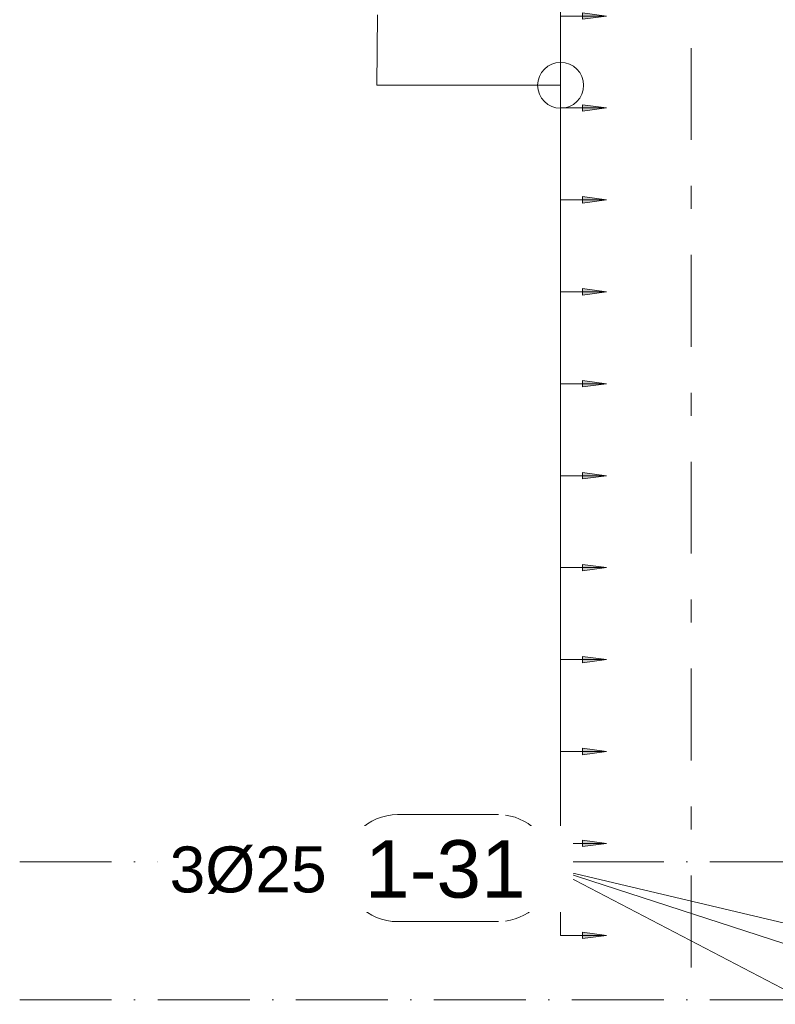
# Model space of a CAD drawing. Header units: millimetres. Extents: x 4307 to 42792, y 1610 to 10025.
# Tile 188 of 256: x 26216 to 27038, y 5845 to 6916. Entities that reach past the tile are written whole.
import ezdxf

# ---------------------------------------------------------------- set-up
doc = ezdxf.new("R2010")
doc.units = ezdxf.units.MM
doc.linetypes.add('Čerchovaná', pattern=[150, 100, -25, 0, -25])
doc.linetypes.add('Čára osnovy', pattern=[225, 100, -50, 25, -50])
for name, color, linetype, lineweight in [('A-ANNO-DIMS', 211, 'Continuous', 5), ('A-ANNO-DIMS-25', 211, 'Continuous', 5), ('A-FLOR-LEVL', 51, 'Continuous', 5), ('S-GRID', 1, 'Continuous', 5), ('S-RBAR-IDEN', 171, 'Continuous', 5)]:
    doc.layers.add(name, color=color, linetype=linetype, lineweight=lineweight)
doc.styles.add('Arial', font='arial.ttf', dxfattribs={"height": 50})
doc.styles.add('Arial_1', font='arial.ttf', dxfattribs={"height": 62.5})
doc.styles.add('ISOCPEUR', font='isocpeur.ttf', dxfattribs={"width": 0.9, "height": 50})
doc.dimstyles.new('Výztuž_kusy__řezy__4', dxfattribs={"dimscale": 304.8, "dimtxt": 0.18, "dimasz": 0, "dimexe": 0, "dimexo": 0.0625, "dimgap": 0.082021, "dimtad": 1, "dimdec": 0, "dimzin": 0, "dimdsep": 46, "dimtxsty": 'ISOCPEUR', "dimblk1": 'NONE', "dimblk2": 'NONE', "dimsah": 1, "dimcen": 0.09, "dimazin": 0, "dimtfac": 1, "dimtdec": 4, "dimtix": 1, "dimtmove": 0, "dimatfit": 3, "dimfxl": 0.164042, "dimfxlon": 1, "dimtvp": 1, "dimtfill": 1, "dimtolj": 1, "dimtzin": 0, "dimarcsym": 2})

# ---------------------------------------------------------------- blocks, each defined once
blk = doc.blocks.new('DIMBLOCK732-V2')
at = {"layer": 'A-ANNO-DIMS-25'}
for points in [[(26854.5, 6020), (26828.2, 6023.5), (26828.2, 6016.5)], [(26854.5, 5920), (26828.2, 5923.5), (26828.2, 5916.5)]]:
    blk.add_hatch(color=256, dxfattribs=at).paths.add_polyline_path(points)
for p, q in [((26804.5, 5920), (26804.5, 6020)), ((26804.5, 6020), (26804.5, 6020)), ((26804.5, 6020), (26854.5, 6020)), ((26854.5, 6020), (26828.2, 6023.5)), ((26828.2, 6023.5), (26828.2, 6016.5)), ((26828.2, 6016.5), (26854.5, 6020)), ((26854.5, 5920), (26828.2, 5923.5)), ((26828.2, 5923.5), (26828.2, 5916.5)), ((26804.5, 5920), (26804.5, 5920)), ((26804.5, 5920), (26854.5, 5920)), ((26828.2, 5916.5), (26854.5, 5920))]:
    blk.add_line(p, q, dxfattribs=at)
blk = doc.blocks.new('_None')
blk = doc.blocks.new('DIMBLOCK733-V2')
at = {"layer": 'A-ANNO-DIMS-25'}
for points in [[(26854.5, 6120), (26828.2, 6123.5), (26828.2, 6116.5)], [(26854.5, 6020), (26828.2, 6023.5), (26828.2, 6016.5)]]:
    blk.add_hatch(color=256, dxfattribs=at).paths.add_polyline_path(points)
for p, q in [((26804.5, 6020), (26804.5, 6120)), ((26804.5, 6120), (26804.5, 6120)), ((26804.5, 6120), (26854.5, 6120)), ((26854.5, 6120), (26828.2, 6123.5)), ((26828.2, 6123.5), (26828.2, 6116.5)), ((26828.2, 6116.5), (26854.5, 6120)), ((26804.5, 6020), (26804.5, 6020)), ((26804.5, 6020), (26854.5, 6020)), ((26854.5, 6020), (26828.2, 6023.5)), ((26828.2, 6023.5), (26828.2, 6016.5)), ((26828.2, 6016.5), (26854.5, 6020))]:
    blk.add_line(p, q, dxfattribs=at)
blk = doc.blocks.new('DIMBLOCK734-V2')
at = {"layer": 'A-ANNO-DIMS-25'}
for points in [[(26854.5, 6220), (26828.2, 6223.5), (26828.2, 6216.5)], [(26854.5, 6120), (26828.2, 6123.5), (26828.2, 6116.5)]]:
    blk.add_hatch(color=256, dxfattribs=at).paths.add_polyline_path(points)
for p, q in [((26854.5, 6220), (26828.2, 6223.5)), ((26828.2, 6223.5), (26828.2, 6216.5)), ((26804.5, 6120), (26804.5, 6220)), ((26804.5, 6220), (26804.5, 6220)), ((26804.5, 6220), (26854.5, 6220)), ((26828.2, 6216.5), (26854.5, 6220)), ((26804.5, 6120), (26804.5, 6120)), ((26804.5, 6120), (26854.5, 6120)), ((26854.5, 6120), (26828.2, 6123.5)), ((26828.2, 6123.5), (26828.2, 6116.5)), ((26828.2, 6116.5), (26854.5, 6120))]:
    blk.add_line(p, q, dxfattribs=at)
blk = doc.blocks.new('DIMBLOCK735-V2')
at = {"layer": 'A-ANNO-DIMS-25'}
for points in [[(26854.5, 6320), (26828.2, 6323.5), (26828.2, 6316.5)], [(26854.5, 6220), (26828.2, 6223.5), (26828.2, 6216.5)]]:
    blk.add_hatch(color=256, dxfattribs=at).paths.add_polyline_path(points)
for p, q in [((26804.5, 6220), (26804.5, 6320)), ((26804.5, 6320), (26804.5, 6320)), ((26804.5, 6320), (26854.5, 6320)), ((26854.5, 6320), (26828.2, 6323.5)), ((26828.2, 6323.5), (26828.2, 6316.5)), ((26828.2, 6316.5), (26854.5, 6320)), ((26854.5, 6220), (26828.2, 6223.5)), ((26828.2, 6223.5), (26828.2, 6216.5)), ((26804.5, 6220), (26804.5, 6220)), ((26804.5, 6220), (26854.5, 6220)), ((26828.2, 6216.5), (26854.5, 6220))]:
    blk.add_line(p, q, dxfattribs=at)
blk = doc.blocks.new('DIMBLOCK736-V2')
at = {"layer": 'A-ANNO-DIMS-25'}
for points in [[(26854.5, 6420), (26828.2, 6423.5), (26828.2, 6416.5)], [(26854.5, 6320), (26828.2, 6323.5), (26828.2, 6316.5)]]:
    blk.add_hatch(color=256, dxfattribs=at).paths.add_polyline_path(points)
for p, q in [((26804.5, 6320), (26804.5, 6420)), ((26804.5, 6420), (26804.5, 6420)), ((26804.5, 6420), (26854.5, 6420)), ((26854.5, 6420), (26828.2, 6423.5)), ((26828.2, 6423.5), (26828.2, 6416.5)), ((26828.2, 6416.5), (26854.5, 6420)), ((26804.5, 6320), (26804.5, 6320)), ((26804.5, 6320), (26854.5, 6320)), ((26854.5, 6320), (26828.2, 6323.5)), ((26828.2, 6323.5), (26828.2, 6316.5)), ((26828.2, 6316.5), (26854.5, 6320))]:
    blk.add_line(p, q, dxfattribs=at)
blk = doc.blocks.new('DIMBLOCK737-V2')
at = {"layer": 'A-ANNO-DIMS-25'}
for points in [[(26854.5, 6520), (26828.2, 6523.5), (26828.2, 6516.5)], [(26854.5, 6420), (26828.2, 6423.5), (26828.2, 6416.5)]]:
    blk.add_hatch(color=256, dxfattribs=at).paths.add_polyline_path(points)
for p, q in [((26854.5, 6520), (26828.2, 6523.5)), ((26828.2, 6523.5), (26828.2, 6516.5)), ((26804.5, 6420), (26804.5, 6520)), ((26804.5, 6520), (26804.5, 6520)), ((26804.5, 6520), (26854.5, 6520)), ((26828.2, 6516.5), (26854.5, 6520)), ((26804.5, 6420), (26804.5, 6420)), ((26804.5, 6420), (26854.5, 6420)), ((26854.5, 6420), (26828.2, 6423.5)), ((26828.2, 6423.5), (26828.2, 6416.5)), ((26828.2, 6416.5), (26854.5, 6420))]:
    blk.add_line(p, q, dxfattribs=at)
blk = doc.blocks.new('DIMBLOCK738-V2')
at = {"layer": 'A-ANNO-DIMS-25'}
for points in [[(26854.5, 6620), (26828.2, 6623.5), (26828.2, 6616.5)], [(26854.5, 6520), (26828.2, 6523.5), (26828.2, 6516.5)]]:
    blk.add_hatch(color=256, dxfattribs=at).paths.add_polyline_path(points)
for p, q in [((26804.5, 6520), (26804.5, 6620)), ((26804.5, 6620), (26804.5, 6620)), ((26804.5, 6620), (26854.5, 6620)), ((26854.5, 6620), (26828.2, 6623.5)), ((26828.2, 6623.5), (26828.2, 6616.5)), ((26828.2, 6616.5), (26854.5, 6620)), ((26854.5, 6520), (26828.2, 6523.5)), ((26828.2, 6523.5), (26828.2, 6516.5)), ((26804.5, 6520), (26804.5, 6520)), ((26804.5, 6520), (26854.5, 6520)), ((26828.2, 6516.5), (26854.5, 6520))]:
    blk.add_line(p, q, dxfattribs=at)
blk = doc.blocks.new('DIMBLOCK739-V2')
at = {"layer": 'A-ANNO-DIMS-25'}
for points in [[(26854.5, 6720), (26828.2, 6723.5), (26828.2, 6716.5)], [(26854.5, 6620), (26828.2, 6623.5), (26828.2, 6616.5)]]:
    blk.add_hatch(color=256, dxfattribs=at).paths.add_polyline_path(points)
for p, q in [((26804.5, 6620), (26804.5, 6720)), ((26804.5, 6720), (26804.5, 6720)), ((26804.5, 6720), (26854.5, 6720)), ((26854.5, 6720), (26828.2, 6723.5)), ((26828.2, 6723.5), (26828.2, 6716.5)), ((26828.2, 6716.5), (26854.5, 6720)), ((26804.5, 6620), (26804.5, 6620)), ((26804.5, 6620), (26854.5, 6620)), ((26854.5, 6620), (26828.2, 6623.5)), ((26828.2, 6623.5), (26828.2, 6616.5)), ((26828.2, 6616.5), (26854.5, 6620))]:
    blk.add_line(p, q, dxfattribs=at)
blk = doc.blocks.new('DIMBLOCK740-V2')
at = {"layer": 'A-ANNO-DIMS-25'}
for points in [[(26854.5, 6820), (26828.2, 6823.5), (26828.2, 6816.5)], [(26854.5, 6720), (26828.2, 6723.5), (26828.2, 6716.5)]]:
    blk.add_hatch(color=256, dxfattribs=at).paths.add_polyline_path(points)
for p, q in [((26854.5, 6820), (26828.2, 6823.5)), ((26828.2, 6823.5), (26828.2, 6816.5)), ((26804.5, 6720), (26804.5, 6820)), ((26804.5, 6820), (26804.5, 6820)), ((26804.5, 6820), (26854.5, 6820)), ((26828.2, 6816.5), (26854.5, 6820)), ((26804.5, 6720), (26804.5, 6720)), ((26804.5, 6720), (26854.5, 6720)), ((26854.5, 6720), (26828.2, 6723.5)), ((26828.2, 6723.5), (26828.2, 6716.5)), ((26828.2, 6716.5), (26854.5, 6720))]:
    blk.add_line(p, q, dxfattribs=at)
blk = doc.blocks.new('DIMBLOCK741-V2')
at = {"layer": 'A-ANNO-DIMS-25'}
for points in [[(26854.5, 6920), (26828.2, 6923.5), (26828.2, 6916.5)], [(26854.5, 6820), (26828.2, 6823.5), (26828.2, 6816.5)]]:
    blk.add_hatch(color=256, dxfattribs=at).paths.add_polyline_path(points)
for p, q in [((26804.5, 6820), (26804.5, 6920)), ((26804.5, 6920), (26804.5, 6920)), ((26804.5, 6920), (26854.5, 6920)), ((26854.5, 6920), (26828.2, 6923.5)), ((26828.2, 6923.5), (26828.2, 6916.5)), ((26828.2, 6916.5), (26854.5, 6920)), ((26854.5, 6820), (26828.2, 6823.5)), ((26828.2, 6823.5), (26828.2, 6816.5)), ((26804.5, 6820), (26804.5, 6820)), ((26804.5, 6820), (26854.5, 6820)), ((26828.2, 6816.5), (26854.5, 6820))]:
    blk.add_line(p, q, dxfattribs=at)
blk = doc.blocks.new('DIMBLOCK759-V2')
at = {"layer": 'A-ANNO-DIMS-25'}
for points in [[(26854.5, 8620), (26828.2, 8623.5), (26828.2, 8616.5)], [(26854.5, 8520), (26828.2, 8523.5), (26828.2, 8516.5)], [(26854.5, 8420), (26828.2, 8423.5), (26828.2, 8416.5)], [(26854.5, 8320), (26828.2, 8323.5), (26828.2, 8316.5)], [(26854.5, 8220), (26828.2, 8223.5), (26828.2, 8216.5)], [(26854.5, 8120), (26828.2, 8123.5), (26828.2, 8116.5)], [(26854.5, 8020), (26828.2, 8023.5), (26828.2, 8016.5)], [(26854.5, 7920), (26828.2, 7923.5), (26828.2, 7916.5)], [(26854.5, 7820), (26828.2, 7823.5), (26828.2, 7816.5)], [(26854.5, 7720), (26828.2, 7723.5), (26828.2, 7716.5)], [(26854.5, 7620), (26828.2, 7623.5), (26828.2, 7616.5)], [(26854.5, 7520), (26828.2, 7523.5), (26828.2, 7516.5)], [(26854.5, 7420), (26828.2, 7423.5), (26828.2, 7416.5)], [(26854.5, 7320), (26828.2, 7323.5), (26828.2, 7316.5)], [(26854.5, 7220), (26828.2, 7223.5), (26828.2, 7216.5)], [(26854.5, 7120), (26828.2, 7123.5), (26828.2, 7116.5)], [(26854.5, 7020), (26828.2, 7023.5), (26828.2, 7016.5)], [(26854.5, 6920), (26828.2, 6923.5), (26828.2, 6916.5)], [(26854.5, 6820), (26828.2, 6823.5), (26828.2, 6816.5)], [(26854.5, 6720), (26828.2, 6723.5), (26828.2, 6716.5)], [(26854.5, 6620), (26828.2, 6623.5), (26828.2, 6616.5)], [(26854.5, 6520), (26828.2, 6523.5), (26828.2, 6516.5)], [(26854.5, 6420), (26828.2, 6423.5), (26828.2, 6416.5)], [(26854.5, 6320), (26828.2, 6323.5), (26828.2, 6316.5)], [(26854.5, 6220), (26828.2, 6223.5), (26828.2, 6216.5)], [(26854.5, 6120), (26828.2, 6123.5), (26828.2, 6116.5)], [(26854.5, 6020), (26828.2, 6023.5), (26828.2, 6016.5)], [(26854.5, 5920), (26828.2, 5923.5), (26828.2, 5916.5)]]:
    blk.add_hatch(color=256, dxfattribs=at).paths.add_polyline_path(points)
for p, q in [((26854.5, 8620), (26828.2, 8623.5)), ((26828.2, 8623.5), (26828.2, 8616.5)), ((26804.5, 5920), (26804.5, 8620)), ((26804.5, 8520), (26804.5, 8620)), ((26804.5, 8620), (26804.5, 8620)), ((26804.5, 8620), (26854.5, 8620)), ((26828.2, 8616.5), (26854.5, 8620)), ((26804.5, 8420), (26804.5, 8520)), ((26804.5, 8520), (26804.5, 8520)), ((26804.5, 8520), (26854.5, 8520)), ((26854.5, 8520), (26828.2, 8523.5)), ((26828.2, 8523.5), (26828.2, 8516.5)), ((26828.2, 8516.5), (26854.5, 8520)), ((26804.5, 8320), (26804.5, 8420)), ((26804.5, 8420), (26804.5, 8420)), ((26804.5, 8420), (26854.5, 8420)), ((26854.5, 8420), (26828.2, 8423.5)), ((26828.2, 8423.5), (26828.2, 8416.5)), ((26828.2, 8416.5), (26854.5, 8420)), ((26854.5, 8320), (26828.2, 8323.5)), ((26828.2, 8323.5), (26828.2, 8316.5)), ((26804.5, 8220), (26804.5, 8320)), ((26804.5, 8320), (26804.5, 8320)), ((26804.5, 8320), (26854.5, 8320)), ((26828.2, 8316.5), (26854.5, 8320)), ((26804.5, 8120), (26804.5, 8220)), ((26804.5, 8220), (26804.5, 8220)), ((26804.5, 8220), (26854.5, 8220)), ((26854.5, 8220), (26828.2, 8223.5)), ((26828.2, 8223.5), (26828.2, 8216.5)), ((26828.2, 8216.5), (26854.5, 8220)), ((26804.5, 8020), (26804.5, 8120)), ((26804.5, 8120), (26804.5, 8120)), ((26804.5, 8120), (26854.5, 8120)), ((26854.5, 8120), (26828.2, 8123.5)), ((26828.2, 8123.5), (26828.2, 8116.5)), ((26828.2, 8116.5), (26854.5, 8120)), ((26854.5, 8020), (26828.2, 8023.5)), ((26828.2, 8023.5), (26828.2, 8016.5)), ((26804.5, 7920), (26804.5, 8020)), ((26804.5, 8020), (26804.5, 8020)), ((26804.5, 8020), (26854.5, 8020)), ((26828.2, 8016.5), (26854.5, 8020)), ((26804.5, 7820), (26804.5, 7920)), ((26804.5, 7920), (26804.5, 7920)), ((26804.5, 7920), (26854.5, 7920)), ((26854.5, 7920), (26828.2, 7923.5)), ((26828.2, 7923.5), (26828.2, 7916.5)), ((26828.2, 7916.5), (26854.5, 7920)), ((26804.5, 7720), (26804.5, 7820)), ((26804.5, 7820), (26804.5, 7820)), ((26804.5, 7820), (26854.5, 7820)), ((26854.5, 7820), (26828.2, 7823.5)), ((26828.2, 7823.5), (26828.2, 7816.5)), ((26828.2, 7816.5), (26854.5, 7820)), ((26854.5, 7720), (26828.2, 7723.5)), ((26828.2, 7723.5), (26828.2, 7716.5)), ((26804.5, 7620), (26804.5, 7720)), ((26804.5, 7720), (26804.5, 7720)), ((26804.5, 7720), (26854.5, 7720)), ((26828.2, 7716.5), (26854.5, 7720)), ((26804.5, 7520), (26804.5, 7620)), ((26804.5, 7620), (26804.5, 7620)), ((26804.5, 7620), (26854.5, 7620)), ((26854.5, 7620), (26828.2, 7623.5)), ((26828.2, 7623.5), (26828.2, 7616.5)), ((26828.2, 7616.5), (26854.5, 7620)), ((26804.5, 7420), (26804.5, 7520)), ((26804.5, 7520), (26804.5, 7520)), ((26804.5, 7520), (26854.5, 7520)), ((26854.5, 7520), (26828.2, 7523.5)), ((26828.2, 7523.5), (26828.2, 7516.5)), ((26828.2, 7516.5), (26854.5, 7520)), ((26854.5, 7420), (26828.2, 7423.5)), ((26828.2, 7423.5), (26828.2, 7416.5)), ((26804.5, 7320), (26804.5, 7420)), ((26804.5, 7420), (26804.5, 7420)), ((26804.5, 7420), (26854.5, 7420)), ((26828.2, 7416.5), (26854.5, 7420)), ((26804.5, 7220), (26804.5, 7320)), ((26804.5, 7320), (26804.5, 7320)), ((26804.5, 7320), (26854.5, 7320)), ((26854.5, 7320), (26828.2, 7323.5)), ((26828.2, 7323.5), (26828.2, 7316.5)), ((26828.2, 7316.5), (26854.5, 7320)), ((26804.5, 7120), (26804.5, 7220)), ((26804.5, 7220), (26804.5, 7220)), ((26804.5, 7220), (26854.5, 7220)), ((26854.5, 7220), (26828.2, 7223.5)), ((26828.2, 7223.5), (26828.2, 7216.5)), ((26828.2, 7216.5), (26854.5, 7220)), ((26854.5, 7120), (26828.2, 7123.5)), ((26828.2, 7123.5), (26828.2, 7116.5)), ((26804.5, 7020), (26804.5, 7120)), ((26804.5, 7120), (26804.5, 7120)), ((26804.5, 7120), (26854.5, 7120)), ((26828.2, 7116.5), (26854.5, 7120)), ((26804.5, 6920), (26804.5, 7020)), ((26804.5, 7020), (26804.5, 7020)), ((26804.5, 7020), (26854.5, 7020)), ((26854.5, 7020), (26828.2, 7023.5)), ((26828.2, 7023.5), (26828.2, 7016.5)), ((26828.2, 7016.5), (26854.5, 7020)), ((26804.5, 6820), (26804.5, 6920)), ((26804.5, 6920), (26804.5, 6920)), ((26804.5, 6920), (26854.5, 6920)), ((26854.5, 6920), (26828.2, 6923.5)), ((26828.2, 6923.5), (26828.2, 6916.5)), ((26828.2, 6916.5), (26854.5, 6920)), ((26854.5, 6820), (26828.2, 6823.5)), ((26828.2, 6823.5), (26828.2, 6816.5)), ((26804.5, 6720), (26804.5, 6820)), ((26804.5, 6820), (26804.5, 6820)), ((26804.5, 6820), (26854.5, 6820)), ((26828.2, 6816.5), (26854.5, 6820)), ((26804.5, 6620), (26804.5, 6720)), ((26804.5, 6720), (26804.5, 6720)), ((26804.5, 6720), (26854.5, 6720)), ((26854.5, 6720), (26828.2, 6723.5)), ((26828.2, 6723.5), (26828.2, 6716.5)), ((26828.2, 6716.5), (26854.5, 6720)), ((26804.5, 6520), (26804.5, 6620)), ((26804.5, 6620), (26804.5, 6620)), ((26804.5, 6620), (26854.5, 6620)), ((26854.5, 6620), (26828.2, 6623.5)), ((26828.2, 6623.5), (26828.2, 6616.5)), ((26828.2, 6616.5), (26854.5, 6620)), ((26854.5, 6520), (26828.2, 6523.5)), ((26828.2, 6523.5), (26828.2, 6516.5)), ((26804.5, 6420), (26804.5, 6520)), ((26804.5, 6520), (26804.5, 6520)), ((26804.5, 6520), (26854.5, 6520)), ((26828.2, 6516.5), (26854.5, 6520)), ((26804.5, 6320), (26804.5, 6420)), ((26804.5, 6420), (26804.5, 6420)), ((26804.5, 6420), (26854.5, 6420)), ((26854.5, 6420), (26828.2, 6423.5)), ((26828.2, 6423.5), (26828.2, 6416.5)), ((26828.2, 6416.5), (26854.5, 6420)), ((26804.5, 6220), (26804.5, 6320)), ((26804.5, 6320), (26804.5, 6320)), ((26804.5, 6320), (26854.5, 6320)), ((26854.5, 6320), (26828.2, 6323.5)), ((26828.2, 6323.5), (26828.2, 6316.5)), ((26828.2, 6316.5), (26854.5, 6320)), ((26854.5, 6220), (26828.2, 6223.5)), ((26828.2, 6223.5), (26828.2, 6216.5)), ((26804.5, 6120), (26804.5, 6220)), ((26804.5, 6220), (26804.5, 6220)), ((26804.5, 6220), (26854.5, 6220)), ((26828.2, 6216.5), (26854.5, 6220)), ((26804.5, 6020), (26804.5, 6120)), ((26804.5, 6120), (26804.5, 6120)), ((26804.5, 6120), (26854.5, 6120)), ((26854.5, 6120), (26828.2, 6123.5)), ((26828.2, 6123.5), (26828.2, 6116.5)), ((26828.2, 6116.5), (26854.5, 6120)), ((26804.5, 5920), (26804.5, 6020)), ((26804.5, 6020), (26804.5, 6020)), ((26804.5, 6020), (26854.5, 6020)), ((26854.5, 6020), (26828.2, 6023.5)), ((26828.2, 6023.5), (26828.2, 6016.5)), ((26828.2, 6016.5), (26854.5, 6020)), ((26854.5, 5920), (26828.2, 5923.5)), ((26828.2, 5923.5), (26828.2, 5916.5)), ((26804.5, 5920), (26804.5, 5920)), ((26804.5, 5920), (26854.5, 5920)), ((26828.2, 5916.5), (26854.5, 5920))]:
    blk.add_line(p, q, dxfattribs=at)
blk = doc.blocks.new('Popisek výztuže - _Typ_ množství_LEVÝ-573731-V2')
at = {"layer": 'S-RBAR-IDEN'}
for p, q in [((15498.2, 8901.5), (15388.5, 8901.5)), ((15388.5, 8785.1), (15498.2, 8785.1))]:
    blk.add_line(p, q, dxfattribs=at)
for centre, start, end in [((15388.5, 8843.3), 90, 270), ((15498.2, 8843.3), 277.6434, 82.3566)]:
    blk.add_arc(centre, 58.2, start, end, dxfattribs=at)

msp = doc.modelspace()

# ---------------------------------------------------------------- linework, layer by layer
at = {"layer": 'A-FLOR-LEVL', "linetype": 'Čerchovaná'}
for p, q in [((26216.3, 6000), (28577, 6000)), ((26216.3, 5850), (28577, 5850))]:
    msp.add_line(p, q, dxfattribs=at)
at = {"layer": 'S-GRID', "linetype": 'Čára osnovy', "lineweight": 9}
msp.add_line((26946.5, 1610.2), (26946.5, 9632.5), dxfattribs=at)
at = {"layer": 'S-RBAR-IDEN'}
for p, q in [((26604.5, 6844.6), (26605.5, 6921.2)), ((26804.5, 6844.6), (26604.5, 6844.6)), ((27526, 5820.3), (26795, 5993.1)), ((27325.7, 5820.3), (26795, 5993.1)), ((27125.4, 5820.3), (26795, 5993.1))]:
    msp.add_line(p, q, dxfattribs=at)
msp.add_circle((26804.5, 6844.6), 25, dxfattribs=at)

# ---------------------------------------------------------------- block references
msp.add_blockref('Popisek výztuže - _Typ_ množství_LEVÝ-573731-V2', (11238.6, -2850.2), dxfattribs=at)

# ---------------------------------------------------------------- dimensions: what is measured, and where the dimension line sits
at = {"layer": 'A-ANNO-DIMS'}
for base, p1, p2, text, override, picture, middle in [((26804.5, 8620), (26854.5, 5920), (26854.5, 8620), '100 2700', {"dimpost": '<>', "dimblk1": 'None', "dimblk2": 'None', "dimsah": 1, "dimfxl": 2700}, 'DIMBLOCK759-V2', (26754.5, 7270)), ((26804.5, 6920), (26854.5, 6820), (26854.5, 6920), ' ', {"dimpost": '<>', "dimfxl": 100}, 'DIMBLOCK741-V2', (26804.5, 6870)), ((26804.5, 6820), (26854.5, 6720), (26854.5, 6820), ' ', {"dimpost": '<>', "dimfxl": 100}, 'DIMBLOCK740-V2', (26804.5, 6770)), ((26804.5, 6720), (26854.5, 6620), (26854.5, 6720), ' ', {"dimpost": '<>', "dimfxl": 100}, 'DIMBLOCK739-V2', (26804.5, 6670)), ((26804.5, 6620), (26854.5, 6520), (26854.5, 6620), ' ', {"dimpost": '<>', "dimfxl": 100}, 'DIMBLOCK738-V2', (26804.5, 6570)), ((26804.5, 6520), (26854.5, 6420), (26854.5, 6520), ' ', {"dimpost": '<>', "dimfxl": 100}, 'DIMBLOCK737-V2', (26804.5, 6470)), ((26804.5, 6420), (26854.5, 6320), (26854.5, 6420), ' ', {"dimpost": '<>', "dimfxl": 100}, 'DIMBLOCK736-V2', (26804.5, 6370)), ((26804.5, 6320), (26854.5, 6220), (26854.5, 6320), ' ', {"dimpost": '<>', "dimfxl": 100}, 'DIMBLOCK735-V2', (26804.5, 6270)), ((26804.5, 6220), (26854.5, 6120), (26854.5, 6220), ' ', {"dimpost": '<>', "dimfxl": 100}, 'DIMBLOCK734-V2', (26804.5, 6170)), ((26804.5, 6120), (26854.5, 6020), (26854.5, 6120), ' ', {"dimpost": '<>', "dimfxl": 100}, 'DIMBLOCK733-V2', (26804.5, 6070)), ((26804.5, 6020), (26854.5, 5920), (26854.5, 6020), ' ', {"dimpost": '<>', "dimfxl": 100}, 'DIMBLOCK732-V2', (26804.5, 5970))]:
    dim = msp.add_linear_dim(base=base, p1=p1, p2=p2, angle=90, text=text, dimstyle='Výztuž_kusy__řezy__4', override=override, dxfattribs=at)
    dim.commit()
    dim.dimension.update_dxf_attribs({"geometry": picture, "text_midpoint": middle})

# ---------------------------------------------------------------- next in the draw order: texts
at = {"layer": 'S-RBAR-IDEN', "width": 210.443, "attachment_point": 1, "bg_fill": 3, "box_fill_scale": 1.25, "bg_fill_color": 256, "bg_fill_true_color": 13158600, "bg_fill_transparency": 0}
for s, insert, char_height, style in [('3Ø25', (26379.3, 6016.7), 50, 'Arial'), ('1-31', (26591.8, 6023.5), 62.5, 'Arial_1')]:
    msp.add_mtext(s, dxfattribs=dict(at, insert=insert, char_height=char_height, style=style))

doc.saveas('drawing.dxf')
